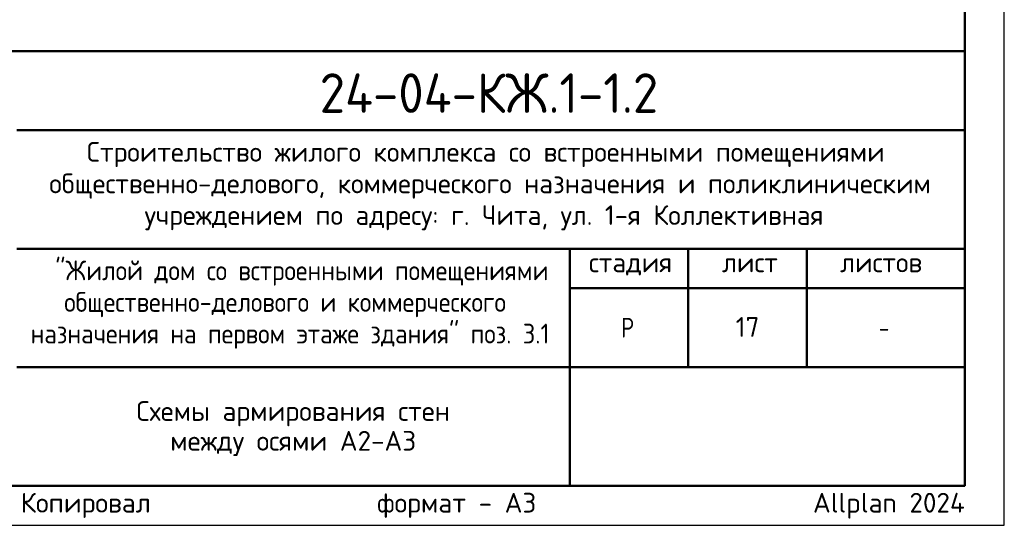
# Model space of a CAD drawing. Header units: millimetres. Extents: x 0 to 42000, y 0 to 29700.
# Tile 8 of 14: x 29538 to 42000, y 0 to 6398. Entities that reach past the tile are written whole.
import ezdxf

# ---------------------------------------------------------------- set-up
doc = ezdxf.new("R2010")
doc.units = ezdxf.units.MM
doc.layers.add('Standard', color=7, linetype='Continuous', lineweight=25)
doc.layers.add('Надписи', color=7, linetype='Continuous', lineweight=25)
doc.styles.add('ISOCPEUR', font='txt')

msp = doc.modelspace()

# ---------------------------------------------------------------- linework, layer by layer
at = {"layer": 'Standard', "color": 7, "linetype": 'Continuous', "lineweight": 50, "transparency": 33554687}
for p, q in [((23000, 6000), (41500, 6000)), ((29500, 5000), (41500, 5000)), ((29500, 3500), (41500, 3500)), ((36500, 2000), (36500, 3500)), ((38000, 2000), (38000, 3500)), ((39500, 2000), (39500, 3500)), ((36500, 3000), (41500, 3000)), ((29500, 2000), (41500, 2000)), ((36500, 500), (36500, 2000)), ((36500, 500), (36500, 2000))]:
    msp.add_line(p, q, dxfattribs=at)
at = {"layer": 'Standard', "color": 7, "linetype": 'Continuous', "lineweight": 25, "transparency": 33554687}
for p, q in [((41500, 500), (41500, 6000)), ((23000, 500), (41500, 500)), ((23000, 500), (41500, 500)), ((23000, 500), (41500, 500))]:
    msp.add_line(p, q, dxfattribs=at)
msp.add_lwpolyline([(0, 0), (42000, 0), (42000, 29700), (0, 29700), (0, 0)], close=True, dxfattribs=at)
at = {"layer": 'Standard', "color": 7, "linetype": 'Continuous', "lineweight": 50, "transparency": 33554687}
msp.add_lwpolyline([(2000, 29200), (41500, 29200), (41500, 500), (2000, 500), (2000, 29200)], close=True, dxfattribs=at)
at = {"layer": 'Standard', "color": 7, "linetype": 'Continuous', "lineweight": 13, "transparency": 33554687}
msp.add_lwpolyline([(41500, 29200), (13180, 29200), (13180, 6000), (41500, 6000), (41500, 29200)], dxfattribs=at)
at = {"layer": 'Standard', "color": 7, "linetype": 'Continuous', "lineweight": 25, "transparency": 33554687}
msp.add_lwpolyline([(41500, 6000), (23000, 6000), (23000, 500), (41500, 500), (41500, 6000)], dxfattribs=at)

# ---------------------------------------------------------------- texts
at = {"layer": 'Standard', "color": 7, "linetype": 'Continuous', "lineweight": 50, "transparency": 33554687, "insert": (33335, 5218), "char_height": 500, "width": 4831.97, "attachment_point": 7, "style": 'ISOCPEUR'}
msp.add_mtext('\\W0.94;24-04-КЖ.1-1.2', dxfattribs=at)
at = {"layer": 'Standard', "color": 7, "linetype": 'Continuous', "lineweight": 25, "transparency": 33554687, "char_height": 250, "attachment_point": 7, "style": 'ISOCPEUR'}
for s, insert, width in [('\\W0.99;Строительство жилого комплекса со встроенными помещениями', (30388, 4533), 10343.94), ('\\W0.99;общественно-делового, коммерческого назначения и поликлиническим', (29912, 4133), 11292.27), ('\\W0.99;учреждением по адресу: г. Чита, ул. 1-я Коллективная', (31119, 3733), 8881.18), ('\\W0.90;"Жилой дом со встроенными помещениями', (29989, 3033), 6132.51), ('\\W0.90;общественно-делового и коммерческого', (30102, 2633), 5904.55), ('\\W0.99;стадия    лист     листов', (36743, 3162), 4372.59), ('\\W0.90;назначения на первом этаже здания" поз. 3.1', (29676, 2233), 6756.08), ('\\W0.80;Р', (37150, 2375), 299.86), ('\\W0.78;-', (40412, 2375), 272.01)]:
    msp.add_mtext(s, dxfattribs=dict(at, insert=insert, width=width))
at = {"layer": 'Standard', "color": 7, "linetype": 'Continuous', "lineweight": 25, "transparency": 33554687, "insert": (33000, 1571), "char_height": 250, "width": 4041.88, "attachment_point": 2, "line_spacing_factor": 0.903614}
msp.add_mtext('\\A1;{\\fISOCPEUR|i0|b0;\\H250.000000;\\W1.000000;\\C7;Схемы армирования стен}\\P{\\fISOCPEUR|i0|b0;\\H250.000000;\\W1.000000;\\C7;между осями А2-А3}\\P', dxfattribs=at)
at = {"layer": 'Standard', "color": 8, "linetype": 'Continuous', "lineweight": 13, "transparency": 33554687, "insert": (41500, 248), "char_height": 250, "width": 11749.46, "attachment_point": 6, "style": 'ISOCPEUR'}
msp.add_mtext('\\A1;{\\fISOCPEUR|i0|b0;\\H250.000000;\\W1.000000;\\C8;Копировал                  формат - А3                      Allplan 2024}\\P', dxfattribs=at)
at = {"layer": 'Надписи', "color": 7, "linetype": 'Continuous', "lineweight": 13, "transparency": 33554687, "insert": (38750, 2510), "char_height": 250, "width": 393.75, "attachment_point": 5, "style": 'ISOCPEUR'}
msp.add_mtext('\\A1;{\\fISOCPEUR|i0|b0;\\H250.000000;\\W1.000000;\\C7;17}\\P', dxfattribs=at)

doc.saveas('drawing.dxf')
